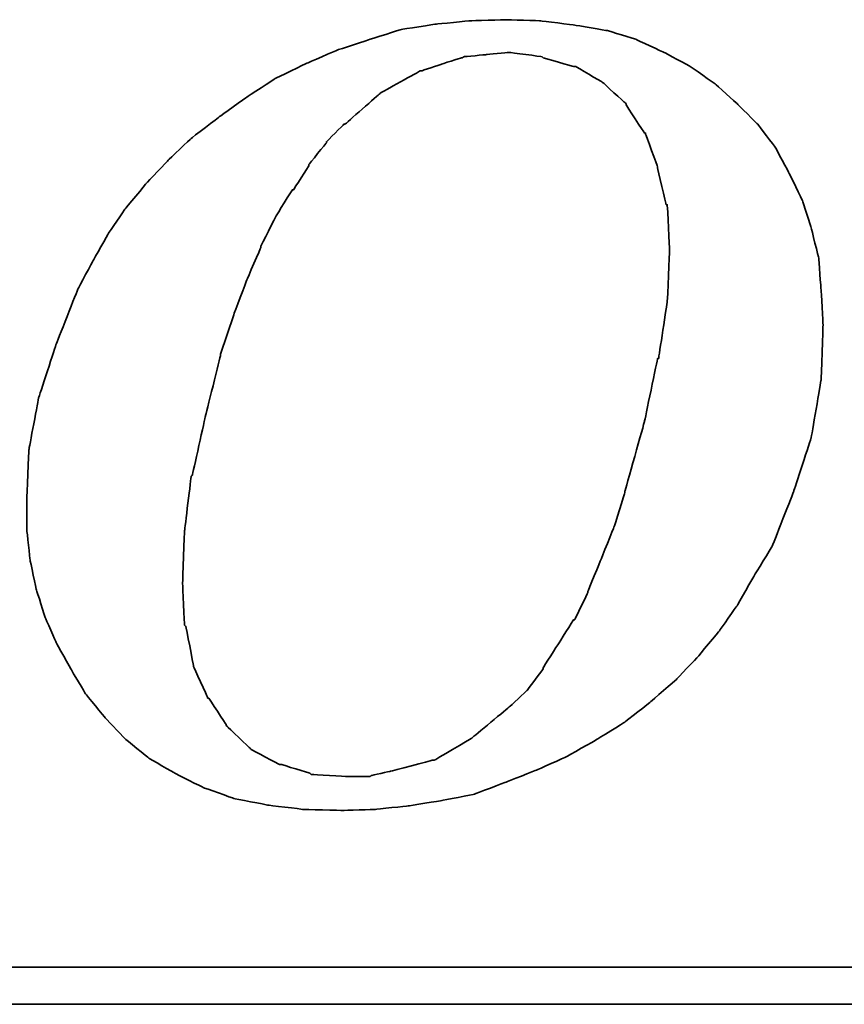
# Model space of a CAD drawing. Header units: millimetres. Extents: x 943 to 1360, y -215 to -69.
# Tile 47 of 55: x 1274.54 to 1277.52, y -165.3 to -161.74. Entities that reach past the tile are written whole.
import ezdxf

# ---------------------------------------------------------------- set-up
doc = ezdxf.new("R2010")
doc.units = ezdxf.units.MM
doc.layers.add('DIM', color=4, linetype='CONTINUOUS')
doc.layers.add('layer 1', color=7, linetype='CONTINUOUS')

# ---------------------------------------------------------------- blocks, each defined once
blk = doc.blocks.new('TBI MOTION logo(完整正式版)')
at = {"layer": 'layer 1', "color": 22, "lineweight": 35}
for points, knots in [([(35.79625, -6.98375), (35.79625, -6.98375), (36.23125, -7.43875), (36.23125, -7.43875), (36.23125, -7.43875), (36.23125, -7.43875), (36.75625, -7.87125), (36.75625, -7.87125), (36.75625, -7.87125), (36.75625, -7.87125), (37.33125, -8.20375), (37.33125, -8.20375), (37.33125, -8.20375), (37.33125, -8.20375), (37.95625, -8.51875), (37.95625, -8.51875), (37.95625, -8.51875), (37.95625, -8.51875), (38.62625, -8.75875), (38.62625, -8.75875), (38.62625, -8.75875), (38.62625, -8.75875), (39.37125, -8.90375), (39.37125, -8.90375), (39.37125, -8.90375), (39.37125, -8.90375), (40.14125, -8.99875), (40.14125, -8.99875), (40.14125, -8.99875), (40.14125, -8.99875), (41.02625, -9.02375), (41.02625, -9.02375), (41.02625, -9.02375), (41.02625, -9.02375), (41.74625, -8.99875), (41.74625, -8.99875), (41.74625, -8.99875), (41.74625, -8.99875), (42.46625, -8.92375), (42.46625, -8.92375), (42.46625, -8.92375), (42.46625, -8.92375), (43.21125, -8.80625), (43.21125, -8.80625), (43.21125, -8.80625), (43.21125, -8.80625), (43.93125, -8.66375), (43.93125, -8.66375), (43.93125, -8.66375), (43.93125, -8.66375), (44.62625, -8.39875), (44.62625, -8.39875), (44.62625, -8.39875), (44.62625, -8.39875), (45.29625, -8.13375), (45.29625, -8.13375), (45.29625, -8.13375), (45.29625, -8.13375), (45.94625, -7.84375), (45.94625, -7.84375), (45.94625, -7.84375), (45.94625, -7.84375), (46.61625, -7.46375), (46.61625, -7.46375), (46.61625, -7.46375), (46.61625, -7.46375), (47.24125, -7.07875), (47.24125, -7.07875), (47.24125, -7.07875), (47.24125, -7.07875), (47.81625, -6.62375), (47.81625, -6.62375), (47.81625, -6.62375), (47.81625, -6.62375), (48.36875, -6.14375), (48.36875, -6.14375), (48.36875, -6.14375), (48.36875, -6.14375), (48.84625, -5.64125), (48.84625, -5.64125), (48.84625, -5.64125), (48.84625, -5.64125), (49.32625, -5.06375), (49.32625, -5.06375), (49.32625, -5.06375), (49.32625, -5.06375), (49.71125, -4.51374), (49.71125, -4.51374), (49.71125, -4.51374), (49.71125, -4.51374), (50.09625, -3.83874), (50.09625, -3.83874), (50.09625, -3.83874), (50.09625, -3.83874), (50.48125, -3.21374), (50.48125, -3.21374), (50.48125, -3.21374), (50.48125, -3.21374), (50.96125, -1.99125), (50.96125, -1.99125), (50.96125, -1.99125), (50.96125, -1.99125), (51.34375, -0.81875), (51.34375, -0.81875), (51.34375, -0.81875), (51.34375, -0.81875), (51.56125, 0.45624), (51.56125, 0.45624), (51.56125, 0.45624), (51.56125, 0.45624), (51.60625, 1.67624), (51.60625, 1.67624), (51.60625, 1.67624), (51.60625, 1.67624), (51.56125, 2.44625), (51.56125, 2.44625), (51.56125, 2.44625), (51.56125, 2.44625), (51.51125, 3.14125), (51.51125, 3.14125), (51.51125, 3.14125), (51.51125, 3.14125), (51.34375, 3.81125), (51.34375, 3.81125), (51.34375, 3.81125), (51.34375, 3.81125), (51.15125, 4.41125), (51.15125, 4.41125), (51.15125, 4.41125), (51.15125, 4.41125), (50.86125, 5.01125), (50.86125, 5.01125), (50.86125, 5.01125), (50.86125, 5.01125), (50.55125, 5.58875), (50.55125, 5.58875), (50.55125, 5.58875), (50.55125, 5.58875), (50.16625, 6.09125), (50.16625, 6.09125), (50.16625, 6.09125), (50.16625, 6.09125), (49.71125, 6.54875), (49.71125, 6.54875), (49.71125, 6.54875), (49.71125, 6.54875), (49.23125, 6.98125), (49.23125, 6.98125), (49.23125, 6.98125), (49.23125, 6.98125), (48.67875, 7.36625), (48.67875, 7.36625), (48.67875, 7.36625), (48.67875, 7.36625), (48.10375, 7.67625), (48.10375, 7.67625), (48.10375, 7.67625), (48.10375, 7.67625), (47.48125, 7.96375), (47.48125, 7.96375), (47.48125, 7.96375), (47.48125, 7.96375), (46.85625, 8.15625), (46.85625, 8.15625), (46.85625, 8.15625), (46.85625, 8.15625), (46.13625, 8.27624), (46.13625, 8.27624), (46.13625, 8.27624), (46.13625, 8.27624), (45.39125, 8.37125), (45.39125, 8.37125), (45.39125, 8.37125), (45.39125, 8.37125), (44.62625, 8.39624), (44.62625, 8.39624), (44.62625, 8.39624), (44.62625, 8.39624), (43.83625, 8.37125), (43.83625, 8.37125), (43.83625, 8.37125), (43.83625, 8.37125), (43.09125, 8.30125), (43.09125, 8.30125), (43.09125, 8.30125), (43.09125, 8.30125), (42.32125, 8.18125), (42.32125, 8.18125), (42.32125, 8.18125), (42.32125, 8.18125), (41.62875, 7.96375), (41.62875, 7.96375), (41.62875, 7.96375), (41.62875, 7.96375), (40.90625, 7.72625), (40.90625, 7.72625), (40.90625, 7.72625), (40.90625, 7.72625), (40.23624, 7.43625), (40.23624, 7.43625), (40.23624, 7.43625), (40.23624, 7.43625), (39.54124, 7.10125), (39.54124, 7.10125), (39.54124, 7.10125), (39.54124, 7.10125), (38.91625, 6.69125), (38.91625, 6.69125), (38.91625, 6.69125), (38.91625, 6.69125), (38.31625, 6.26125), (38.31625, 6.26125), (38.31625, 6.26125), (38.31625, 6.26125), (37.69125, 5.78125), (37.69125, 5.78125), (37.69125, 5.78125), (37.69125, 5.78125), (37.18625, 5.30125), (37.18625, 5.30125), (37.18625, 5.30125), (37.18625, 5.30125), (36.70625, 4.79624), (36.70625, 4.79624), (36.70625, 4.79624), (36.70625, 4.79624), (36.23125, 4.22125), (36.23125, 4.22125), (36.23125, 4.22125), (36.23125, 4.22125), (35.87124, 3.69375), (35.87124, 3.69375), (35.87124, 3.69375), (35.87124, 3.69375), (35.53125, 3.09125), (35.53125, 3.09125), (35.53125, 3.09125), (35.53125, 3.09125), (35.19875, 2.47125), (35.19875, 2.47125), (35.19875, 2.47125), (35.19875, 2.47125), (34.71625, 1.24625), (34.71625, 1.24625), (34.71625, 1.24625), (34.71625, 1.24625), (34.33125, 0.06874), (34.33125, 0.06874), (34.33125, 0.06874), (34.33125, 0.06874), (34.11625, -1.07875), (34.11625, -1.07875), (34.11625, -1.07875), (34.11625, -1.07875), (34.07125, -2.15875), (34.07125, -2.15875), (34.07125, -2.15875), (34.07125, -2.15875), (34.07125, -2.85375), (34.07125, -2.85375), (34.07125, -2.85375), (34.07125, -2.85375), (34.14125, -3.50375), (34.14125, -3.50375), (34.14125, -3.50375), (34.14125, -3.50375), (34.28625, -4.17375), (34.28625, -4.17375), (34.28625, -4.17375), (34.28625, -4.17375), (34.47625, -4.77624), (34.47625, -4.77624), (34.47625, -4.77624), (34.47625, -4.77624), (34.71625, -5.32625), (34.71625, -5.32625), (34.71625, -5.32625), (34.71625, -5.32625), (35.05375, -5.92875), (35.05375, -5.92875), (35.05375, -5.92875), (35.05375, -5.92875), (35.36375, -6.45375), (35.36375, -6.45375), (35.36375, -6.45375), (35.36375, -6.45375), (35.79625, -6.98375), (35.79625, -6.98375)], [0, 0, 0, 0, 0.01388889, 0.01388889, 0.01388889, 0.0138889, 0.02777778, 0.02777778, 0.02777778, 0.02777779, 0.04166667, 0.04166667, 0.04166667, 0.04166668, 0.05555556, 0.05555556, 0.05555556, 0.05555557, 0.06944444, 0.06944444, 0.06944444, 0.06944445, 0.08333333, 0.08333333, 0.08333333, 0.08333334, 0.09722222, 0.09722222, 0.09722222, 0.09722223, 0.11111111, 0.11111111, 0.11111111, 0.11111112, 0.125, 0.125, 0.125, 0.12500001, 0.13888889, 0.13888889, 0.13888889, 0.1388889, 0.15277778, 0.15277778, 0.15277778, 0.15277779, 0.16666667, 0.16666667, 0.16666667, 0.16666668, 0.18055556, 0.18055556, 0.18055556, 0.18055557, 0.19444444, 0.19444444, 0.19444444, 0.19444445, 0.20833333, 0.20833333, 0.20833333, 0.20833334, 0.22222222, 0.22222222, 0.22222222, 0.22222223, 0.23611111, 0.23611111, 0.23611111, 0.23611112, 0.25, 0.25, 0.25, 0.25000001, 0.26388889, 0.26388889, 0.26388889, 0.2638889, 0.27777778, 0.27777778, 0.27777778, 0.27777779, 0.29166667, 0.29166667, 0.29166667, 0.29166668, 0.30555556, 0.30555556, 0.30555556, 0.30555557, 0.31944444, 0.31944444, 0.31944444, 0.31944445, 0.33333333, 0.33333333, 0.33333333, 0.33333334, 0.34722222, 0.34722222, 0.34722222, 0.34722223, 0.36111111, 0.36111111, 0.36111111, 0.36111112, 0.375, 0.375, 0.375, 0.37500001, 0.38888889, 0.38888889, 0.38888889, 0.3888889, 0.40277778, 0.40277778, 0.40277778, 0.40277779, 0.41666667, 0.41666667, 0.41666667, 0.41666668, 0.43055556, 0.43055556, 0.43055556, 0.43055557, 0.44444444, 0.44444444, 0.44444444, 0.44444445, 0.45833333, 0.45833333, 0.45833333, 0.45833334, 0.47222222, 0.47222222, 0.47222222, 0.47222223, 0.48611111, 0.48611111, 0.48611111, 0.48611112, 0.5, 0.5, 0.5, 0.50000001, 0.51388889, 0.51388889, 0.51388889, 0.5138889, 0.52777778, 0.52777778, 0.52777778, 0.52777779, 0.54166667, 0.54166667, 0.54166667, 0.54166668, 0.55555556, 0.55555556, 0.55555556, 0.55555557, 0.56944444, 0.56944444, 0.56944444, 0.56944445, 0.58333333, 0.58333333, 0.58333333, 0.58333334, 0.59722222, 0.59722222, 0.59722222, 0.59722223, 0.61111111, 0.61111111, 0.61111111, 0.61111112, 0.625, 0.625, 0.625, 0.62500001, 0.63888889, 0.63888889, 0.63888889, 0.6388889, 0.65277778, 0.65277778, 0.65277778, 0.65277779, 0.66666667, 0.66666667, 0.66666667, 0.66666668, 0.68055556, 0.68055556, 0.68055556, 0.68055557, 0.69444444, 0.69444444, 0.69444444, 0.69444445, 0.70833333, 0.70833333, 0.70833333, 0.70833334, 0.72222222, 0.72222222, 0.72222222, 0.72222223, 0.73611111, 0.73611111, 0.73611111, 0.73611112, 0.75, 0.75, 0.75, 0.75000001, 0.76388889, 0.76388889, 0.76388889, 0.7638889, 0.77777778, 0.77777778, 0.77777778, 0.77777779, 0.79166667, 0.79166667, 0.79166667, 0.79166668, 0.80555556, 0.80555556, 0.80555556, 0.80555557, 0.81944444, 0.81944444, 0.81944444, 0.81944445, 0.83333333, 0.83333333, 0.83333333, 0.83333334, 0.84722222, 0.84722222, 0.84722222, 0.84722223, 0.86111111, 0.86111111, 0.86111111, 0.86111112, 0.875, 0.875, 0.875, 0.87500001, 0.88888889, 0.88888889, 0.88888889, 0.8888889, 0.90277778, 0.90277778, 0.90277778, 0.90277779, 0.91666667, 0.91666667, 0.91666667, 0.91666668, 0.93055556, 0.93055556, 0.93055556, 0.93055557, 0.94444444, 0.94444444, 0.94444444, 0.94444445, 0.95833333, 0.95833333, 0.95833333, 0.95833334, 0.97222222, 0.97222222, 0.97222222, 0.97222223, 0.98611111, 0.98611111, 0.98611111, 0.98611112, 1, 1, 1, 1]), ([(38.33875, 1.03124), (38.33875, 1.03124), (38.62625, 1.89625), (38.62625, 1.89625), (38.62625, 1.89625), (38.62625, 1.89625), (38.91625, 2.66375), (38.91625, 2.66375), (38.91625, 2.66375), (38.91625, 2.66375), (39.22625, 3.38125), (39.22625, 3.38125), (39.22625, 3.38125), (39.22625, 3.38125), (39.22625, 3.40624), (39.22625, 3.40624), (39.22625, 3.40624), (39.22625, 3.40624), (39.56124, 4.07624), (39.56124, 4.07624), (39.56124, 4.07624), (39.56124, 4.07624), (39.92125, 4.65125), (39.92125, 4.65125), (39.92125, 4.65125), (39.92125, 4.65125), (39.94625, 4.65125), (39.94625, 4.65125), (39.94625, 4.65125), (39.94625, 4.65125), (40.28125, 5.17875), (40.28125, 5.17875), (40.28125, 5.17875), (40.28125, 5.17875), (40.28125, 5.20375), (40.28125, 5.20375), (40.28125, 5.20375), (40.28125, 5.20375), (40.66875, 5.68625), (40.66875, 5.68625), (40.66875, 5.68625), (40.66875, 5.68625), (40.66875, 5.70625), (40.66875, 5.70625), (40.66875, 5.70625), (40.66875, 5.70625), (41.05124, 6.09125), (41.05124, 6.09125), (41.05124, 6.09125), (41.05124, 6.09125), (41.07625, 6.09125), (41.07625, 6.09125), (41.07625, 6.09125), (41.07625, 6.09125), (41.84125, 6.76625), (41.84125, 6.76625), (41.84125, 6.76625), (41.84125, 6.76625), (41.86625, 6.78625), (41.86625, 6.78625), (41.86625, 6.78625), (41.86625, 6.78625), (42.73125, 7.26624), (42.73125, 7.26624), (42.73125, 7.26624), (42.73125, 7.26624), (42.75625, 7.26624), (42.75625, 7.26624), (42.75625, 7.26624), (42.75625, 7.26624), (43.18625, 7.41125), (43.18625, 7.41125), (43.18625, 7.41125), (43.18625, 7.41125), (43.64125, 7.55625), (43.64125, 7.55625), (43.64125, 7.55625), (43.64125, 7.55625), (43.66625, 7.55625), (43.66625, 7.55625), (43.66625, 7.55625), (43.66625, 7.55625), (43.69125, 7.58124), (43.69125, 7.58124), (43.69125, 7.58124), (43.69125, 7.58124), (44.19125, 7.62625), (44.19125, 7.62625), (44.19125, 7.62625), (44.19125, 7.62625), (44.67125, 7.67625), (44.67125, 7.67625), (44.67125, 7.67625), (44.67125, 7.67625), (44.69625, 7.67625), (44.69625, 7.67625), (44.69625, 7.67625), (44.69625, 7.67625), (45.41875, 7.58124), (45.41875, 7.58124), (45.41875, 7.58124), (45.41875, 7.58124), (45.44125, 7.55625), (45.44125, 7.55625), (45.44125, 7.55625), (45.44125, 7.55625), (46.11125, 7.36625), (46.11125, 7.36625), (46.11125, 7.36625), (46.11125, 7.36625), (46.13625, 7.36625), (46.13625, 7.36625), (46.13625, 7.36625), (46.13625, 7.36625), (46.15875, 7.36625), (46.15875, 7.36625), (46.15875, 7.36625), (46.15875, 7.36625), (46.73625, 7.02624), (46.73625, 7.02624), (46.73625, 7.02624), (46.73625, 7.02624), (46.76125, 7.00624), (46.76125, 7.00624), (46.76125, 7.00624), (46.76125, 7.00624), (47.24125, 6.57124), (47.24125, 6.57124), (47.24125, 6.57124), (47.24125, 6.57124), (47.26625, 6.54875), (47.26625, 6.54875), (47.26625, 6.54875), (47.26625, 6.54875), (47.26625, 6.52375), (47.26625, 6.52375), (47.26625, 6.52375), (47.26625, 6.52375), (47.67375, 5.89875), (47.67375, 5.89875), (47.67375, 5.89875), (47.67375, 5.89875), (47.69625, 5.89875), (47.69625, 5.89875), (47.69625, 5.89875), (47.69625, 5.89875), (47.69625, 5.87625), (47.69625, 5.87625), (47.69625, 5.87625), (47.69625, 5.87625), (47.96125, 5.15625), (47.96125, 5.15625), (47.96125, 5.15625), (47.96125, 5.15625), (47.96125, 5.13125), (47.96125, 5.13125), (47.96125, 5.13125), (47.96125, 5.13125), (48.15125, 4.31875), (48.15125, 4.31875), (48.15125, 4.31875), (48.15125, 4.31875), (48.17625, 4.31875), (48.17625, 4.31875), (48.17625, 4.31875), (48.17625, 4.31875), (48.17625, 4.29125), (48.17625, 4.29125), (48.17625, 4.29125), (48.17625, 4.29125), (48.22625, 3.33125), (48.22625, 3.33125), (48.22625, 3.33125), (48.22625, 3.33125), (48.22625, 3.30875), (48.22625, 3.30875), (48.22625, 3.30875), (48.22625, 3.30875), (48.17625, 2.20624), (48.17625, 2.20624), (48.17625, 2.20624), (48.17625, 2.20624), (48.17625, 2.18124), (48.17625, 2.18124), (48.17625, 2.18124), (48.17625, 2.18124), (47.98375, 0.93624), (47.98375, 0.93624), (47.98375, 0.93624), (47.98375, 0.93624), (47.96125, 0.93624), (47.96125, 0.93624), (47.96125, 0.93624), (47.96125, 0.93624), (47.67375, -0.45874), (47.67375, -0.45874), (47.67375, -0.45874), (47.67375, -0.45874), (47.24125, -1.99125), (47.24125, -1.99125), (47.24125, -1.99125), (47.24125, -1.99125), (47.24125, -2.01874), (47.24125, -2.01874), (47.24125, -2.01874), (47.24125, -2.01874), (47.00125, -2.78375), (47.00125, -2.78375), (47.00125, -2.78375), (47.00125, -2.78375), (46.71125, -3.50375), (46.71125, -3.50375), (46.71125, -3.50375), (46.71125, -3.50375), (46.42625, -4.19875), (46.42625, -4.19875), (46.42625, -4.19875), (46.42625, -4.19875), (46.42625, -4.22375), (46.42625, -4.22375), (46.42625, -4.22375), (46.42625, -4.22375), (46.13625, -4.82374), (46.13625, -4.82374), (46.13625, -4.82374), (46.13625, -4.82374), (46.11125, -4.82374), (46.11125, -4.82374), (46.11125, -4.82374), (46.11125, -4.82374), (45.77625, -5.35125), (45.77625, -5.35125), (45.77625, -5.35125), (45.77625, -5.35125), (45.44125, -5.87875), (45.44125, -5.87875), (45.44125, -5.87875), (45.44125, -5.87875), (45.44125, -5.90375), (45.44125, -5.90375), (45.44125, -5.90375), (45.44125, -5.90375), (45.10625, -6.35875), (45.10625, -6.35875), (45.10625, -6.35875), (45.10625, -6.35875), (45.08125, -6.38375), (45.08125, -6.38375), (45.08125, -6.38375), (45.08125, -6.38375), (44.69625, -6.74375), (44.69625, -6.74375), (44.69625, -6.74375), (44.69625, -6.74375), (43.88375, -7.41625), (43.88375, -7.41625), (43.88375, -7.41625), (43.88375, -7.41625), (43.85625, -7.43875), (43.85625, -7.43875), (43.85625, -7.43875), (43.85625, -7.43875), (43.04125, -7.91875), (43.04125, -7.91875), (43.04125, -7.91875), (43.04125, -7.91875), (43.01625, -7.91875), (43.01625, -7.91875), (43.01625, -7.91875), (43.01625, -7.91875), (42.99625, -7.91875), (42.99625, -7.91875), (42.99625, -7.91875), (42.99625, -7.91875), (42.08125, -8.15875), (42.08125, -8.15875), (42.08125, -8.15875), (42.08125, -8.15875), (41.65125, -8.25625), (41.65125, -8.25625), (41.65125, -8.25625), (41.65125, -8.25625), (41.62875, -8.27875), (41.62875, -8.27875), (41.62875, -8.27875), (41.62875, -8.27875), (41.60125, -8.27875), (41.60125, -8.27875), (41.60125, -8.27875), (41.60125, -8.27875), (41.12125, -8.27875), (41.12125, -8.27875), (41.12125, -8.27875), (41.12125, -8.27875), (40.35624, -8.23125), (40.35624, -8.23125), (40.35624, -8.23125), (40.35624, -8.23125), (40.33125, -8.23125), (40.33125, -8.23125), (40.33125, -8.23125), (40.33125, -8.23125), (40.30625, -8.20375), (40.30625, -8.20375), (40.30625, -8.20375), (40.30625, -8.20375), (39.68375, -8.01375), (39.68375, -8.01375), (39.68375, -8.01375), (39.68375, -8.01375), (39.66124, -8.01375), (39.66124, -8.01375), (39.66124, -8.01375), (39.66124, -8.01375), (39.63625, -8.01375), (39.63625, -8.01375), (39.63625, -8.01375), (39.63625, -8.01375), (39.01125, -7.67875), (39.01125, -7.67875), (39.01125, -7.67875), (39.01125, -7.67875), (38.98875, -7.65375), (38.98875, -7.65375), (38.98875, -7.65375), (38.98875, -7.65375), (38.48625, -7.17375), (38.48625, -7.17375), (38.48625, -7.17375), (38.48625, -7.17375), (38.45875, -7.14875), (38.45875, -7.14875), (38.45875, -7.14875), (38.45875, -7.14875), (38.45875, -7.12875), (38.45875, -7.12875), (38.45875, -7.12875), (38.45875, -7.12875), (38.07625, -6.54875), (38.07625, -6.54875), (38.07625, -6.54875), (38.07625, -6.54875), (38.05125, -6.54875), (38.05125, -6.54875), (38.05125, -6.54875), (38.05125, -6.54875), (38.05125, -6.52875), (38.05125, -6.52875), (38.05125, -6.52875), (38.05125, -6.52875), (37.74125, -5.85375), (37.74125, -5.85375), (37.74125, -5.85375), (37.74125, -5.85375), (37.74125, -5.82875), (37.74125, -5.82875), (37.74125, -5.82875), (37.74125, -5.82875), (37.57375, -4.96875), (37.57375, -4.96875), (37.57375, -4.96875), (37.57375, -4.96875), (37.54625, -4.94375), (37.54625, -4.94375), (37.54625, -4.94375), (37.54625, -4.94375), (37.50125, -4.03375), (37.50125, -4.03375), (37.50125, -4.03375), (37.50125, -4.03375), (37.50125, -4.00875), (37.50125, -4.00875), (37.50125, -4.00875), (37.50125, -4.00875), (37.54625, -2.85375), (37.54625, -2.85375), (37.54625, -2.85375), (37.54625, -2.85375), (37.69125, -1.65875), (37.69125, -1.65875), (37.69125, -1.65875), (37.69125, -1.65875), (37.71624, -1.63375), (37.71624, -1.63375), (37.71624, -1.63375), (37.71624, -1.63375), (38.00375, -0.33875), (38.00375, -0.33875), (38.00375, -0.33875), (38.00375, -0.33875), (38.33875, 1.00624), (38.33875, 1.00624), (38.33875, 1.00624), (38.33875, 1.00624), (38.33875, 1.03124), (38.33875, 1.03124)], [0, 0, 0, 0, 0.01010101, 0.01010101, 0.01010101, 0.01010102, 0.02020202, 0.02020202, 0.02020202, 0.02020203, 0.03030303, 0.03030303, 0.03030303, 0.03030304, 0.04040404, 0.04040404, 0.04040404, 0.04040405, 0.05050505, 0.05050505, 0.05050505, 0.05050506, 0.06060606, 0.06060606, 0.06060606, 0.06060607, 0.07070707, 0.07070707, 0.07070707, 0.07070708, 0.08080808, 0.08080808, 0.08080808, 0.08080809, 0.09090909, 0.09090909, 0.09090909, 0.0909091, 0.1010101, 0.1010101, 0.1010101, 0.10101011, 0.11111111, 0.11111111, 0.11111111, 0.11111112, 0.12121212, 0.12121212, 0.12121212, 0.12121213, 0.13131313, 0.13131313, 0.13131313, 0.13131314, 0.14141414, 0.14141414, 0.14141414, 0.14141415, 0.15151515, 0.15151515, 0.15151515, 0.15151516, 0.16161616, 0.16161616, 0.16161616, 0.16161617, 0.17171717, 0.17171717, 0.17171717, 0.17171718, 0.18181818, 0.18181818, 0.18181818, 0.18181819, 0.19191919, 0.19191919, 0.19191919, 0.1919192, 0.2020202, 0.2020202, 0.2020202, 0.20202021, 0.21212121, 0.21212121, 0.21212121, 0.21212122, 0.22222222, 0.22222222, 0.22222222, 0.22222223, 0.23232323, 0.23232323, 0.23232323, 0.23232324, 0.24242424, 0.24242424, 0.24242424, 0.24242425, 0.25252525, 0.25252525, 0.25252525, 0.25252526, 0.26262626, 0.26262626, 0.26262626, 0.26262627, 0.27272727, 0.27272727, 0.27272727, 0.27272728, 0.28282828, 0.28282828, 0.28282828, 0.28282829, 0.29292929, 0.29292929, 0.29292929, 0.2929293, 0.3030303, 0.3030303, 0.3030303, 0.30303031, 0.31313131, 0.31313131, 0.31313131, 0.31313132, 0.32323232, 0.32323232, 0.32323232, 0.32323233, 0.33333333, 0.33333333, 0.33333333, 0.33333334, 0.34343434, 0.34343434, 0.34343434, 0.34343435, 0.35353535, 0.35353535, 0.35353535, 0.35353536, 0.36363636, 0.36363636, 0.36363636, 0.36363637, 0.37373737, 0.37373737, 0.37373737, 0.37373738, 0.38383838, 0.38383838, 0.38383838, 0.38383839, 0.39393939, 0.39393939, 0.39393939, 0.3939394, 0.4040404, 0.4040404, 0.4040404, 0.40404041, 0.41414141, 0.41414141, 0.41414141, 0.41414142, 0.42424242, 0.42424242, 0.42424242, 0.42424243, 0.43434343, 0.43434343, 0.43434343, 0.43434344, 0.44444444, 0.44444444, 0.44444444, 0.44444445, 0.45454545, 0.45454545, 0.45454545, 0.45454546, 0.46464646, 0.46464646, 0.46464646, 0.46464647, 0.47474747, 0.47474747, 0.47474747, 0.47474748, 0.48484848, 0.48484848, 0.48484848, 0.48484849, 0.49494949, 0.49494949, 0.49494949, 0.4949495, 0.50505051, 0.50505051, 0.50505051, 0.50505052, 0.51515152, 0.51515152, 0.51515152, 0.51515153, 0.52525253, 0.52525253, 0.52525253, 0.52525254, 0.53535354, 0.53535354, 0.53535354, 0.53535355, 0.54545455, 0.54545455, 0.54545455, 0.54545456, 0.55555556, 0.55555556, 0.55555556, 0.55555557, 0.56565657, 0.56565657, 0.56565657, 0.56565658, 0.57575758, 0.57575758, 0.57575758, 0.57575759, 0.58585859, 0.58585859, 0.58585859, 0.5858586, 0.5959596, 0.5959596, 0.5959596, 0.59595961, 0.60606061, 0.60606061, 0.60606061, 0.60606062, 0.61616162, 0.61616162, 0.61616162, 0.61616163, 0.62626263, 0.62626263, 0.62626263, 0.62626264, 0.63636364, 0.63636364, 0.63636364, 0.63636365, 0.64646465, 0.64646465, 0.64646465, 0.64646466, 0.65656566, 0.65656566, 0.65656566, 0.65656567, 0.66666667, 0.66666667, 0.66666667, 0.66666668, 0.67676768, 0.67676768, 0.67676768, 0.67676769, 0.68686869, 0.68686869, 0.68686869, 0.6868687, 0.6969697, 0.6969697, 0.6969697, 0.69696971, 0.70707071, 0.70707071, 0.70707071, 0.70707072, 0.71717172, 0.71717172, 0.71717172, 0.71717173, 0.72727273, 0.72727273, 0.72727273, 0.72727274, 0.73737374, 0.73737374, 0.73737374, 0.73737375, 0.74747475, 0.74747475, 0.74747475, 0.74747476, 0.75757576, 0.75757576, 0.75757576, 0.75757577, 0.76767677, 0.76767677, 0.76767677, 0.76767678, 0.77777778, 0.77777778, 0.77777778, 0.77777779, 0.78787879, 0.78787879, 0.78787879, 0.7878788, 0.7979798, 0.7979798, 0.7979798, 0.79797981, 0.80808081, 0.80808081, 0.80808081, 0.80808082, 0.81818182, 0.81818182, 0.81818182, 0.81818183, 0.82828283, 0.82828283, 0.82828283, 0.82828284, 0.83838384, 0.83838384, 0.83838384, 0.83838385, 0.84848485, 0.84848485, 0.84848485, 0.84848486, 0.85858586, 0.85858586, 0.85858586, 0.85858587, 0.86868687, 0.86868687, 0.86868687, 0.86868688, 0.87878788, 0.87878788, 0.87878788, 0.87878789, 0.88888889, 0.88888889, 0.88888889, 0.8888889, 0.8989899, 0.8989899, 0.8989899, 0.89898991, 0.90909091, 0.90909091, 0.90909091, 0.90909092, 0.91919192, 0.91919192, 0.91919192, 0.91919193, 0.92929293, 0.92929293, 0.92929293, 0.92929294, 0.93939394, 0.93939394, 0.93939394, 0.93939395, 0.94949495, 0.94949495, 0.94949495, 0.94949496, 0.95959596, 0.95959596, 0.95959596, 0.95959597, 0.96969697, 0.96969697, 0.96969697, 0.96969698, 0.97979798, 0.97979798, 0.97979798, 0.97979799, 0.98989899, 0.98989899, 0.98989899, 0.989899, 1, 1, 1, 1]), ([(75.90875, -9.47875), (75.90875, -9.47875), (75.90875, -12.28625), (75.90875, -12.28625), (75.90875, -12.28625), (75.90875, -12.28625), (75.90875, -12.47875), (75.90875, -12.47875), (75.90875, -12.47875), (75.90875, -12.47875), (75.71625, -12.47875), (75.71625, -12.47875), (75.71625, -12.47875), (75.71625, -12.47875), (-88.32875, -12.47875), (-88.32875, -12.47875), (-88.32875, -12.47875), (-88.32875, -12.47875), (-88.32875, -13.29375), (-88.32875, -13.29375), (-88.32875, -13.29375), (-88.32875, -13.29375), (82.89125, -13.29375), (82.89125, -13.29375), (82.89125, -13.29375), (82.89125, -13.29375), (75.90875, -9.47875), (75.90875, -9.47875)], [0, 0, 0, 0, 0.14285714, 0.14285714, 0.14285714, 0.14285715, 0.28571429, 0.28571429, 0.28571429, 0.2857143, 0.42857143, 0.42857143, 0.42857143, 0.42857144, 0.57142857, 0.57142857, 0.57142857, 0.57142858, 0.71428571, 0.71428571, 0.71428571, 0.71428572, 0.85714286, 0.85714286, 0.85714286, 0.85714287, 1, 1, 1, 1])]:
    blk.add_open_spline(points, degree=3, knots=knots, dxfattribs=at)

msp = doc.modelspace()

# ---------------------------------------------------------------- block references
at = {"layer": 'DIM', "color": 7, "xscale": 0.1641908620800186, "yscale": 0.1641908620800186, "zscale": 0.1641908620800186}
msp.add_blockref('TBI MOTION logo(完整正式版)', (1268.9683, -163.1158), dxfattribs=at)

doc.saveas('drawing.dxf')
